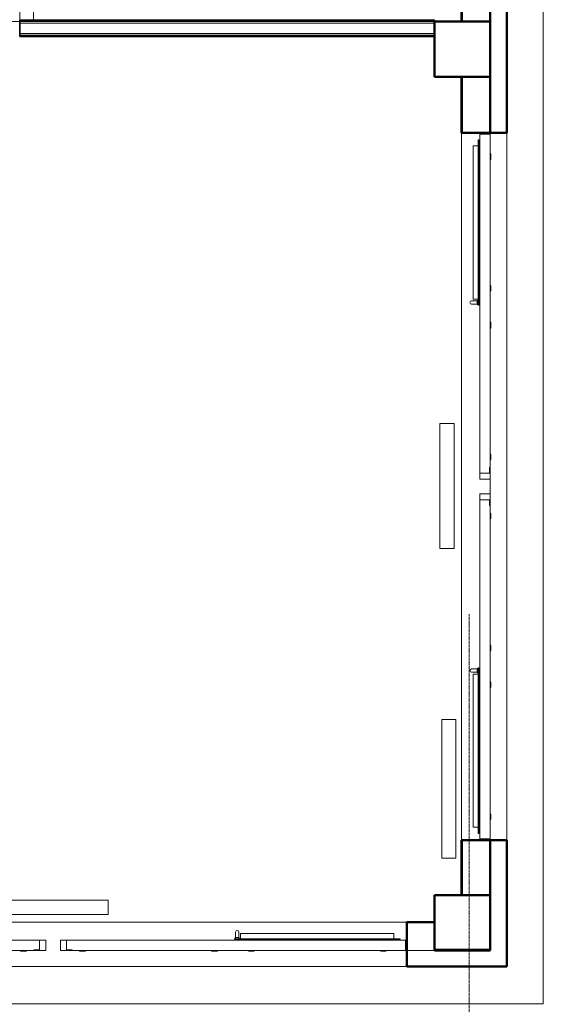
# Model space of a CAD drawing. Header units: millimetres. Extents: x -197461 to 862495, y -970068 to 63888.
# Tile 43 of 205: x -84464 to -80690, y -630454 to -623354. Entities that reach past the tile are written whole.
import ezdxf

# ---------------------------------------------------------------- set-up
doc = ezdxf.new("R2010")
doc.units = ezdxf.units.MM
doc.linetypes.add('Grid Line', pattern=[22.225, 12.7, -3.175, 3.175, -3.175])
doc.layers.get('0').update_dxf_attribs({"linetype": 'CONTINUOUS'})
for name, color, linetype, lineweight in [('A-FLOR', 192, 'CONTINUOUS', 5), ('A-GLAZ', 151, 'CONTINUOUS', 5), ('A-Glaz-Curt', 4, 'CONTINUOUS', 0), ('A-Wall', 252, 'CONTINUOUS', 0), ('G-IMPT', 8, 'CONTINUOUS', 5), ('I-WALL', 2, 'CONTINUOUS', 18), ('M-EQPM', 50, 'CONTINUOUS', 5), ('S-Cols', 52, 'CONTINUOUS', 0), ('S-GRID', 1, 'CONTINUOUS', 9)]:
    doc.layers.add(name, color=color, linetype=linetype, lineweight=lineweight)

# ---------------------------------------------------------------- blocks, each defined once
blk = doc.blocks.new('SchueCal_Schueco_AWS-75-BS-SI__Family-02_Type 2_5080x1480 - Schueco_AWS-75-BS-SI__Family-02__Type 2-V1-Trešā stāva plāns uz atzīmes 6_800')
at = {"layer": 'G-IMPT'}
for p, q in [((-2457.2, 19), (-2457.2, -17.5)), ((-2457.2, 19), (-1352.3, 19)), ((-1352.3, 19), (-1352.3, -17.5)), ((-1339.3, -17.5), (-1339.3, 30.5)), ((-1315.3, 30.5), (-1315.3, -17.5)), ((1315.3, -17.5), (1315.3, 30.5)), ((1339.3, 30.5), (1339.3, -17.5)), ((1352.3, 19), (1352.3, -17.5)), ((1352.3, 19), (2457.2, 19)), ((2457.2, 19), (2457.2, -17.5)), ((-2540, -27.5), (-2540, -102.5)), ((-2540, -27.5), (-97, -27.5)), ((-2540, -102.5), (-2540, -27.5)), ((-2501, -22), (-2501, -17.5)), ((-2501, -17.5), (-2501, -22)), ((-2501, -17.5), (-1308.5, -17.5)), ((-2501, -22), (-1308.5, -22)), ((-2481.1, -27.5), (-2481.1, -22)), ((-2481.1, -22), (-2481.1, -27.5)), ((-1341.8, -17.5), (-1341.8, -8.5)), ((-1341.8, -8.5), (-1341.8, -17.5)), ((-1341.8, -17.5), (-1341.8, -8.5)), ((-1341.8, -8.5), (-1312.8, -8.5)), ((-1340.3, -8.5), (-1341.8, -8.5)), ((-1339.1, -8.5), (-1339.3, -8.5)), ((-1328.4, -22), (-1328.4, -27.5)), ((-1328.4, -22), (-1328.4, -27.5)), ((-1315.3, -8.5), (-1316.2, -8.5)), ((-1312.8, -8.5), (-1312.8, -17.5)), ((-1312.8, -8.5), (-1312.8, -17.5)), ((-1312.8, -8.5), (-1312.8, -17.5)), ((-1308.5, -22), (-1308.5, -17.5)), ((-1308.5, -17.5), (-1308.5, -22)), ((-97, -27.5), (-97, -97.5)), ((-97, -97.5), (-97, -27.5)), ((-97, -27.5), (-53, -27.5)), ((-53, -27.5), (-53, -102.5)), ((53, -102.5), (53, -27.5)), ((53, -27.5), (97, -27.5)), ((97, -27.5), (97, -97.5)), ((97, -27.5), (2540, -27.5)), ((97, -27.5), (97, -97.5)), ((1308.5, -22), (1308.5, -17.5)), ((1308.5, -17.5), (1308.5, -22)), ((1308.5, -17.5), (2501, -17.5)), ((1308.5, -22), (2501, -22)), ((1312.8, -17.5), (1312.8, -8.5)), ((1312.8, -8.5), (1341.8, -8.5)), ((1312.8, -17.5), (1312.8, -8.5)), ((1312.8, -17.5), (1312.8, -8.5)), ((1316.2, -8.5), (1315.3, -8.5)), ((1328.4, -27.5), (1328.4, -22)), ((1328.4, -22), (1328.4, -27.5)), ((1339.3, -8.5), (1338.4, -8.5)), ((1341.8, -8.5), (1340.3, -8.5)), ((1341.8, -8.5), (1341.8, -17.5)), ((1341.8, -8.5), (1341.8, -17.5)), ((1341.8, -17.5), (1341.8, -8.5)), ((2481.1, -22), (2481.1, -27.5)), ((2481.1, -22), (2481.1, -27.5)), ((2501, -22), (2501, -17.5)), ((2501, -17.5), (2501, -22)), ((2540, -102.5), (2540, -27.5)), ((2540, -27.5), (2540, -102.5)), ((-137.5, -102.5), (-2540, -102.5)), ((-2540, -102.5), (-1296.5, -102.5)), ((-2403, -104.5), (-2403, -102.5)), ((-2399, -108.5), (-2403, -104.5)), ((-2403, -104.5), (-2358, -104.5)), ((-2399, -108.5), (-2362, -108.5)), ((-2362, -108.5), (-2358, -104.5)), ((-2358, -102.5), (-2358, -104.5)), ((-1451.5, -104.5), (-1451.5, -102.5)), ((-1447.5, -108.5), (-1451.5, -104.5)), ((-1451.5, -104.5), (-1406.5, -104.5)), ((-1447.5, -108.5), (-1410.5, -108.5)), ((-1410.5, -108.5), (-1406.5, -104.5)), ((-1406.5, -102.5), (-1406.5, -104.5)), ((-1296.5, -102.5), (-63, -102.5)), ((-1186.5, -104.5), (-1186.5, -102.5)), ((-1182.5, -108.5), (-1186.5, -104.5)), ((-1186.5, -104.5), (-1141.5, -104.5)), ((-1182.5, -108.5), (-1145.5, -108.5)), ((-1145.5, -108.5), (-1141.5, -104.5)), ((-1141.5, -102.5), (-1141.5, -104.5)), ((-235, -104.5), (-235, -102.5)), ((-231, -108.5), (-235, -104.5)), ((-235, -104.5), (-190, -104.5)), ((-231, -108.5), (-194, -108.5)), ((-194, -108.5), (-190, -104.5)), ((-190, -102.5), (-190, -104.5)), ((-97, -97.5), (-137.5, -97.5)), ((-137.5, -97.5), (-137.5, -102.5)), ((-137.5, -102.5), (-137.5, -97.5)), ((-137.5, -97.5), (-97, -97.5)), ((-53, -102.5), (-137.5, -102.5)), ((137.5, -102.5), (53, -102.5)), ((63, -102.5), (1296.5, -102.5)), ((97, -97.5), (137.5, -97.5)), ((97, -97.5), (137.5, -97.5)), ((137.5, -97.5), (137.5, -102.5)), ((137.5, -97.5), (137.5, -102.5)), ((137.5, -102.5), (2540, -102.5)), ((190, -104.5), (190, -102.5)), ((194, -108.5), (190, -104.5)), ((190, -104.5), (235, -104.5)), ((194, -108.5), (231, -108.5)), ((231, -108.5), (235, -104.5)), ((235, -102.5), (235, -104.5)), ((1141.5, -104.5), (1141.5, -102.5)), ((1145.5, -108.5), (1141.5, -104.5)), ((1141.5, -104.5), (1186.5, -104.5)), ((1145.5, -108.5), (1182.5, -108.5)), ((1182.5, -108.5), (1186.5, -104.5)), ((1186.5, -102.5), (1186.5, -104.5)), ((1296.5, -102.5), (2540, -102.5)), ((1406.5, -104.5), (1406.5, -102.5)), ((1410.5, -108.5), (1406.5, -104.5)), ((1406.5, -104.5), (1451.5, -104.5)), ((1410.5, -108.5), (1447.5, -108.5)), ((1447.5, -108.5), (1451.5, -104.5)), ((1451.5, -102.5), (1451.5, -104.5)), ((2358, -104.5), (2358, -102.5)), ((2362, -108.5), (2358, -104.5)), ((2358, -104.5), (2403, -104.5)), ((2362, -108.5), (2399, -108.5)), ((2399, -108.5), (2403, -104.5)), ((2403, -102.5), (2403, -104.5))]:
    blk.add_line(p, q, dxfattribs=at)
at = {"layer": 'G-IMPT', "flags": 128}
for points in [[(-1339.3, 30.5), (-1335.8, 39), (-1327.3, 42.5)], [(-1327.3, 42.5), (-1335.8, 39), (-1339.3, 30.5)], [(-1315.3, 30.5), (-1318.8, 39), (-1327.3, 42.5)], [(-1327.3, 42.5), (-1318.8, 39), (-1315.3, 30.5)], [(1315.3, 30.5), (1318.8, 39), (1327.3, 42.5)], [(1327.3, 42.5), (1318.8, 39), (1315.3, 30.5)], [(1339.3, 30.5), (1335.8, 39), (1327.3, 42.5)], [(1327.3, 42.5), (1335.8, 39), (1339.3, 30.5)], [(-2397.8, -106.5), (-2397.8, -106.5), (-2397.8, -106.6), (-2397.8, -106.6), (-2397.8, -106.7), (-2397.8, -106.7), (-2397.8, -106.7), (-2397.8, -106.8), (-2397.8, -106.8), (-2397.8, -106.9), (-2397.8, -106.9), (-2397.8, -106.9), (-2397.9, -107), (-2397.9, -107), (-2397.9, -107), (-2397.9, -107.1), (-2397.9, -107.1), (-2398, -107.1), (-2398, -107.2), (-2398, -107.2), (-2398.1, -107.2), (-2398.1, -107.2), (-2398.1, -107.3), (-2398.1, -107.3), (-2398.2, -107.3), (-2398.2, -107.3), (-2398.2, -107.4), (-2398.3, -107.4), (-2398.3, -107.4), (-2398.4, -107.4), (-2398.4, -107.4), (-2398.4, -107.4), (-2398.5, -107.5), (-2398.5, -107.5), (-2398.5, -107.5), (-2398.6, -107.5), (-2398.6, -107.5)], [(-2362.4, -107.5), (-2362.4, -107.5), (-2362.5, -107.5), (-2362.5, -107.5), (-2362.6, -107.5), (-2362.6, -107.4), (-2362.6, -107.4), (-2362.7, -107.4), (-2362.7, -107.4), (-2362.7, -107.4), (-2362.8, -107.4), (-2362.8, -107.3), (-2362.8, -107.3), (-2362.9, -107.3), (-2362.9, -107.3), (-2362.9, -107.2), (-2363, -107.2), (-2363, -107.2), (-2363, -107.1), (-2363, -107.1), (-2363.1, -107.1), (-2363.1, -107), (-2363.1, -107), (-2363.1, -107), (-2363.1, -106.9), (-2363.2, -106.9), (-2363.2, -106.9), (-2363.2, -106.8), (-2363.2, -106.8), (-2363.2, -106.8), (-2363.2, -106.7), (-2363.2, -106.7), (-2363.2, -106.6), (-2363.2, -106.6), (-2363.2, -106.6), (-2363.3, -106.5), (-2363.3, -106.5)], [(-1446.3, -106.5), (-1446.3, -106.5), (-1446.3, -106.6), (-1446.3, -106.6), (-1446.3, -106.7), (-1446.3, -106.7), (-1446.3, -106.7), (-1446.3, -106.8), (-1446.3, -106.8), (-1446.3, -106.9), (-1446.3, -106.9), (-1446.3, -106.9), (-1446.4, -107), (-1446.4, -107), (-1446.4, -107), (-1446.4, -107.1), (-1446.4, -107.1), (-1446.5, -107.1), (-1446.5, -107.2), (-1446.5, -107.2), (-1446.6, -107.2), (-1446.6, -107.2), (-1446.6, -107.3), (-1446.6, -107.3), (-1446.7, -107.3), (-1446.7, -107.3), (-1446.7, -107.4), (-1446.8, -107.4), (-1446.8, -107.4), (-1446.9, -107.4), (-1446.9, -107.4), (-1446.9, -107.4), (-1447, -107.5), (-1447, -107.5), (-1447, -107.5), (-1447.1, -107.5), (-1447.1, -107.5)], [(-1410.9, -107.5), (-1410.9, -107.5), (-1411, -107.5), (-1411, -107.5), (-1411.1, -107.5), (-1411.1, -107.4), (-1411.1, -107.4), (-1411.2, -107.4), (-1411.2, -107.4), (-1411.2, -107.4), (-1411.3, -107.4), (-1411.3, -107.3), (-1411.3, -107.3), (-1411.4, -107.3), (-1411.4, -107.3), (-1411.4, -107.2), (-1411.5, -107.2), (-1411.5, -107.2), (-1411.5, -107.1), (-1411.5, -107.1), (-1411.6, -107.1), (-1411.6, -107), (-1411.6, -107), (-1411.6, -107), (-1411.6, -106.9), (-1411.7, -106.9), (-1411.7, -106.9), (-1411.7, -106.8), (-1411.7, -106.8), (-1411.7, -106.8), (-1411.7, -106.7), (-1411.7, -106.7), (-1411.7, -106.6), (-1411.7, -106.6), (-1411.7, -106.6), (-1411.8, -106.5), (-1411.8, -106.5)], [(-1181.3, -106.5), (-1181.3, -106.5), (-1181.3, -106.6), (-1181.3, -106.6), (-1181.3, -106.7), (-1181.3, -106.7), (-1181.3, -106.7), (-1181.3, -106.8), (-1181.3, -106.8), (-1181.3, -106.9), (-1181.3, -106.9), (-1181.3, -106.9), (-1181.4, -107), (-1181.4, -107), (-1181.4, -107), (-1181.4, -107.1), (-1181.4, -107.1), (-1181.5, -107.1), (-1181.5, -107.2), (-1181.5, -107.2), (-1181.6, -107.2), (-1181.6, -107.2), (-1181.6, -107.3), (-1181.6, -107.3), (-1181.7, -107.3), (-1181.7, -107.3), (-1181.7, -107.4), (-1181.8, -107.4), (-1181.8, -107.4), (-1181.9, -107.4), (-1181.9, -107.4), (-1181.9, -107.4), (-1182, -107.5), (-1182, -107.5), (-1182, -107.5), (-1182.1, -107.5), (-1182.1, -107.5)], [(-1145.9, -107.5), (-1145.9, -107.5), (-1146, -107.5), (-1146, -107.5), (-1146.1, -107.5), (-1146.1, -107.4), (-1146.1, -107.4), (-1146.2, -107.4), (-1146.2, -107.4), (-1146.2, -107.4), (-1146.3, -107.4), (-1146.3, -107.3), (-1146.3, -107.3), (-1146.4, -107.3), (-1146.4, -107.3), (-1146.4, -107.2), (-1146.5, -107.2), (-1146.5, -107.2), (-1146.5, -107.1), (-1146.5, -107.1), (-1146.6, -107.1), (-1146.6, -107), (-1146.6, -107), (-1146.6, -107), (-1146.6, -106.9), (-1146.7, -106.9), (-1146.7, -106.9), (-1146.7, -106.8), (-1146.7, -106.8), (-1146.7, -106.8), (-1146.7, -106.7), (-1146.7, -106.7), (-1146.7, -106.6), (-1146.7, -106.6), (-1146.7, -106.6), (-1146.8, -106.5), (-1146.8, -106.5)], [(-229.8, -106.5), (-229.8, -106.5), (-229.8, -106.6), (-229.8, -106.6), (-229.8, -106.7), (-229.8, -106.7), (-229.8, -106.7), (-229.8, -106.8), (-229.8, -106.8), (-229.8, -106.9), (-229.8, -106.9), (-229.8, -106.9), (-229.9, -107), (-229.9, -107), (-229.9, -107), (-229.9, -107.1), (-229.9, -107.1), (-230, -107.1), (-230, -107.2), (-230, -107.2), (-230.1, -107.2), (-230.1, -107.2), (-230.1, -107.3), (-230.1, -107.3), (-230.2, -107.3), (-230.2, -107.3), (-230.2, -107.4), (-230.3, -107.4), (-230.3, -107.4), (-230.4, -107.4), (-230.4, -107.4), (-230.4, -107.4), (-230.5, -107.5), (-230.5, -107.5), (-230.5, -107.5), (-230.6, -107.5), (-230.6, -107.5)], [(-194.4, -107.5), (-194.4, -107.5), (-194.5, -107.5), (-194.5, -107.5), (-194.6, -107.5), (-194.6, -107.4), (-194.6, -107.4), (-194.7, -107.4), (-194.7, -107.4), (-194.7, -107.4), (-194.8, -107.4), (-194.8, -107.3), (-194.8, -107.3), (-194.9, -107.3), (-194.9, -107.3), (-194.9, -107.2), (-195, -107.2), (-195, -107.2), (-195, -107.1), (-195, -107.1), (-195.1, -107.1), (-195.1, -107), (-195.1, -107), (-195.1, -107), (-195.1, -106.9), (-195.2, -106.9), (-195.2, -106.9), (-195.2, -106.8), (-195.2, -106.8), (-195.2, -106.8), (-195.2, -106.7), (-195.2, -106.7), (-195.2, -106.6), (-195.2, -106.6), (-195.2, -106.6), (-195.3, -106.5), (-195.3, -106.5)], [(195.2, -106.5), (195.2, -106.5), (195.2, -106.6), (195.2, -106.6), (195.2, -106.7), (195.2, -106.7), (195.2, -106.7), (195.2, -106.8), (195.2, -106.8), (195.2, -106.9), (195.2, -106.9), (195.2, -106.9), (195.1, -107), (195.1, -107), (195.1, -107), (195.1, -107.1), (195.1, -107.1), (195, -107.1), (195, -107.2), (195, -107.2), (194.9, -107.2), (194.9, -107.2), (194.9, -107.3), (194.9, -107.3), (194.8, -107.3), (194.8, -107.3), (194.8, -107.4), (194.7, -107.4), (194.7, -107.4), (194.6, -107.4), (194.6, -107.4), (194.6, -107.4), (194.5, -107.5), (194.5, -107.5), (194.5, -107.5), (194.4, -107.5), (194.4, -107.5)], [(230.6, -107.5), (230.6, -107.5), (230.5, -107.5), (230.5, -107.5), (230.4, -107.5), (230.4, -107.4), (230.4, -107.4), (230.3, -107.4), (230.3, -107.4), (230.3, -107.4), (230.2, -107.4), (230.2, -107.3), (230.2, -107.3), (230.1, -107.3), (230.1, -107.3), (230.1, -107.2), (230, -107.2), (230, -107.2), (230, -107.1), (230, -107.1), (229.9, -107.1), (229.9, -107), (229.9, -107), (229.9, -107), (229.9, -106.9), (229.8, -106.9), (229.8, -106.9), (229.8, -106.8), (229.8, -106.8), (229.8, -106.8), (229.8, -106.7), (229.8, -106.7), (229.8, -106.6), (229.8, -106.6), (229.8, -106.6), (229.7, -106.5), (229.7, -106.5)], [(1146.7, -106.5), (1146.7, -106.5), (1146.7, -106.6), (1146.7, -106.6), (1146.7, -106.7), (1146.7, -106.7), (1146.7, -106.7), (1146.7, -106.8), (1146.7, -106.8), (1146.7, -106.9), (1146.7, -106.9), (1146.7, -106.9), (1146.6, -107), (1146.6, -107), (1146.6, -107), (1146.6, -107.1), (1146.6, -107.1), (1146.5, -107.1), (1146.5, -107.2), (1146.5, -107.2), (1146.4, -107.2), (1146.4, -107.2), (1146.4, -107.3), (1146.4, -107.3), (1146.3, -107.3), (1146.3, -107.3), (1146.3, -107.4), (1146.2, -107.4), (1146.2, -107.4), (1146.1, -107.4), (1146.1, -107.4), (1146.1, -107.4), (1146, -107.5), (1146, -107.5), (1146, -107.5), (1145.9, -107.5), (1145.9, -107.5)], [(1182.1, -107.5), (1182.1, -107.5), (1182, -107.5), (1182, -107.5), (1181.9, -107.5), (1181.9, -107.4), (1181.9, -107.4), (1181.8, -107.4), (1181.8, -107.4), (1181.8, -107.4), (1181.7, -107.4), (1181.7, -107.3), (1181.7, -107.3), (1181.6, -107.3), (1181.6, -107.3), (1181.6, -107.2), (1181.5, -107.2), (1181.5, -107.2), (1181.5, -107.1), (1181.5, -107.1), (1181.4, -107.1), (1181.4, -107), (1181.4, -107), (1181.4, -107), (1181.4, -106.9), (1181.3, -106.9), (1181.3, -106.9), (1181.3, -106.8), (1181.3, -106.8), (1181.3, -106.8), (1181.3, -106.7), (1181.3, -106.7), (1181.3, -106.6), (1181.3, -106.6), (1181.3, -106.6), (1181.2, -106.5), (1181.2, -106.5)], [(1411.7, -106.5), (1411.7, -106.5), (1411.7, -106.6), (1411.7, -106.6), (1411.7, -106.7), (1411.7, -106.7), (1411.7, -106.7), (1411.7, -106.8), (1411.7, -106.8), (1411.7, -106.9), (1411.7, -106.9), (1411.7, -106.9), (1411.6, -107), (1411.6, -107), (1411.6, -107), (1411.6, -107.1), (1411.6, -107.1), (1411.5, -107.1), (1411.5, -107.2), (1411.5, -107.2), (1411.4, -107.2), (1411.4, -107.2), (1411.4, -107.3), (1411.4, -107.3), (1411.3, -107.3), (1411.3, -107.3), (1411.3, -107.4), (1411.2, -107.4), (1411.2, -107.4), (1411.1, -107.4), (1411.1, -107.4), (1411.1, -107.4), (1411, -107.5), (1411, -107.5), (1411, -107.5), (1410.9, -107.5), (1410.9, -107.5)], [(1447.1, -107.5), (1447.1, -107.5), (1447, -107.5), (1447, -107.5), (1446.9, -107.5), (1446.9, -107.4), (1446.9, -107.4), (1446.8, -107.4), (1446.8, -107.4), (1446.8, -107.4), (1446.7, -107.4), (1446.7, -107.3), (1446.7, -107.3), (1446.6, -107.3), (1446.6, -107.3), (1446.6, -107.2), (1446.5, -107.2), (1446.5, -107.2), (1446.5, -107.1), (1446.5, -107.1), (1446.4, -107.1), (1446.4, -107), (1446.4, -107), (1446.4, -107), (1446.4, -106.9), (1446.3, -106.9), (1446.3, -106.9), (1446.3, -106.8), (1446.3, -106.8), (1446.3, -106.8), (1446.3, -106.7), (1446.3, -106.7), (1446.3, -106.6), (1446.3, -106.6), (1446.3, -106.6), (1446.2, -106.5), (1446.2, -106.5)], [(2363.2, -106.5), (2363.2, -106.5), (2363.2, -106.6), (2363.2, -106.6), (2363.2, -106.7), (2363.2, -106.7), (2363.2, -106.7), (2363.2, -106.8), (2363.2, -106.8), (2363.2, -106.9), (2363.2, -106.9), (2363.2, -106.9), (2363.1, -107), (2363.1, -107), (2363.1, -107), (2363.1, -107.1), (2363.1, -107.1), (2363, -107.1), (2363, -107.2), (2363, -107.2), (2362.9, -107.2), (2362.9, -107.2), (2362.9, -107.3), (2362.9, -107.3), (2362.8, -107.3), (2362.8, -107.3), (2362.8, -107.4), (2362.7, -107.4), (2362.7, -107.4), (2362.6, -107.4), (2362.6, -107.4), (2362.6, -107.4), (2362.5, -107.5), (2362.5, -107.5), (2362.5, -107.5), (2362.4, -107.5), (2362.4, -107.5)], [(2398.6, -107.5), (2398.6, -107.5), (2398.5, -107.5), (2398.5, -107.5), (2398.4, -107.5), (2398.4, -107.4), (2398.4, -107.4), (2398.3, -107.4), (2398.3, -107.4), (2398.3, -107.4), (2398.2, -107.4), (2398.2, -107.3), (2398.2, -107.3), (2398.1, -107.3), (2398.1, -107.3), (2398.1, -107.2), (2398, -107.2), (2398, -107.2), (2398, -107.1), (2398, -107.1), (2397.9, -107.1), (2397.9, -107), (2397.9, -107), (2397.9, -107), (2397.9, -106.9), (2397.8, -106.9), (2397.8, -106.9), (2397.8, -106.8), (2397.8, -106.8), (2397.8, -106.8), (2397.8, -106.7), (2397.8, -106.7), (2397.8, -106.6), (2397.8, -106.6), (2397.8, -106.6), (2397.7, -106.5), (2397.7, -106.5)]]:
    blk.add_lwpolyline(points, dxfattribs=at)
blk = doc.blocks.new('SchueCal_Schueco_AWS-75-BS-SI__Family-02_Type 2_5080x1480 - Type 2-V2-Trešā stāva plāns uz atzīmes 6_800')
blk.add_blockref('SchueCal_Schueco_AWS-75-BS-SI__Family-02_Type 2_5080x1480 - Schueco_AWS-75-BS-SI__Family-02__Type 2-V1-Trešā stāva plāns uz atzīmes 6_800', (0, 0))
blk = doc.blocks.new('SchueCal_Schueco_AWS-75-BS-SI__Family-02_Type 2_5080x1480 - Schueco_AWS-75-BS-SI__Family-02__Type 2-V3-Trešā stāva plāns uz atzīmes 6_800')
at = {"layer": 'G-IMPT'}
for p, q in [((-2457.2, 19), (-2457.2, -17.5)), ((-2457.2, 19), (-1352.3, 19)), ((-1352.3, 19), (-1352.3, -17.5)), ((-1339.3, -17.5), (-1339.3, 30.5)), ((-1315.3, 30.5), (-1315.3, -17.5)), ((1315.3, -17.5), (1315.3, 30.5)), ((1339.3, 30.5), (1339.3, -17.5)), ((1352.3, 19), (1352.3, -17.5)), ((1352.3, 19), (2457.2, 19)), ((2457.2, 19), (2457.2, -17.5)), ((-2540, -27.5), (-2540, -102.5)), ((-2540, -27.5), (-97, -27.5)), ((-2540, -102.5), (-2540, -27.5)), ((-2501, -22), (-2501, -17.5)), ((-2501, -17.5), (-2501, -22)), ((-2501, -17.5), (-1308.5, -17.5)), ((-2501, -22), (-1308.5, -22)), ((-2481.1, -27.5), (-2481.1, -22)), ((-2481.1, -22), (-2481.1, -27.5)), ((-1341.8, -17.5), (-1341.8, -8.5)), ((-1341.8, -8.5), (-1341.8, -17.5)), ((-1341.8, -17.5), (-1341.8, -8.5)), ((-1341.8, -8.5), (-1312.8, -8.5)), ((-1340.3, -8.5), (-1341.8, -8.5)), ((-1338.4, -8.5), (-1339.3, -8.5)), ((-1328.4, -22), (-1328.4, -27.5)), ((-1328.4, -22), (-1328.4, -27.5)), ((-1315.3, -8.5), (-1316.2, -8.5)), ((-1312.8, -8.5), (-1312.8, -17.5)), ((-1312.8, -8.5), (-1312.8, -17.5)), ((-1312.8, -8.5), (-1312.8, -17.5)), ((-1308.5, -22), (-1308.5, -17.5)), ((-1308.5, -17.5), (-1308.5, -22)), ((-97, -27.5), (-97, -97.5)), ((-97, -97.5), (-97, -27.5)), ((-97, -27.5), (-53, -27.5)), ((-53, -27.5), (-53, -102.5)), ((53, -102.5), (53, -27.5)), ((53, -27.5), (97, -27.5)), ((97, -27.5), (97, -97.5)), ((97, -27.5), (2540, -27.5)), ((97, -27.5), (97, -97.5)), ((1308.5, -22), (1308.5, -17.5)), ((1308.5, -17.5), (1308.5, -22)), ((1308.5, -17.5), (2501, -17.5)), ((1308.5, -22), (2501, -22)), ((1312.8, -17.5), (1312.8, -8.5)), ((1312.8, -8.5), (1341.8, -8.5)), ((1312.8, -17.5), (1312.8, -8.5)), ((1312.8, -17.5), (1312.8, -8.5)), ((1316.2, -8.5), (1315.3, -8.5)), ((1328.4, -27.5), (1328.4, -22)), ((1328.4, -22), (1328.4, -27.5)), ((1339.3, -8.5), (1338.4, -8.5)), ((1341.8, -8.5), (1340.3, -8.5)), ((1341.8, -8.5), (1341.8, -17.5)), ((1341.8, -8.5), (1341.8, -17.5)), ((1341.8, -17.5), (1341.8, -8.5)), ((2481.1, -22), (2481.1, -27.5)), ((2481.1, -22), (2481.1, -27.5)), ((2501, -22), (2501, -17.5)), ((2501, -17.5), (2501, -22)), ((2540, -102.5), (2540, -27.5)), ((2540, -27.5), (2540, -102.5)), ((-137.5, -102.5), (-2540, -102.5)), ((-2540, -102.5), (-1296.5, -102.5)), ((-2403, -104.5), (-2403, -102.5)), ((-2399, -108.5), (-2403, -104.5)), ((-2403, -104.5), (-2358, -104.5)), ((-2399, -108.5), (-2362, -108.5)), ((-2362, -108.5), (-2358, -104.5)), ((-2358, -102.5), (-2358, -104.5)), ((-1451.5, -104.5), (-1451.5, -102.5)), ((-1447.5, -108.5), (-1451.5, -104.5)), ((-1451.5, -104.5), (-1406.5, -104.5)), ((-1447.5, -108.5), (-1410.5, -108.5)), ((-1410.5, -108.5), (-1406.5, -104.5)), ((-1406.5, -102.5), (-1406.5, -104.5)), ((-1296.5, -102.5), (-63, -102.5)), ((-1186.5, -104.5), (-1186.5, -102.5)), ((-1182.5, -108.5), (-1186.5, -104.5)), ((-1186.5, -104.5), (-1141.5, -104.5)), ((-1182.5, -108.5), (-1145.5, -108.5)), ((-1145.5, -108.5), (-1141.5, -104.5)), ((-1141.5, -102.5), (-1141.5, -104.5)), ((-235, -104.5), (-235, -102.5)), ((-231, -108.5), (-235, -104.5)), ((-235, -104.5), (-190, -104.5)), ((-231, -108.5), (-194, -108.5)), ((-194, -108.5), (-190, -104.5)), ((-190, -102.5), (-190, -104.5)), ((-97, -97.5), (-137.5, -97.5)), ((-137.5, -97.5), (-137.5, -102.5)), ((-137.5, -102.5), (-137.5, -97.5)), ((-137.5, -97.5), (-97, -97.5)), ((-53, -102.5), (-137.5, -102.5)), ((137.5, -102.5), (53, -102.5)), ((63, -102.5), (1296.5, -102.5)), ((97, -97.5), (137.5, -97.5)), ((97, -97.5), (137.5, -97.5)), ((137.5, -97.5), (137.5, -102.5)), ((137.5, -97.5), (137.5, -102.5)), ((137.5, -102.5), (2540, -102.5)), ((190, -104.5), (190, -102.5)), ((194, -108.5), (190, -104.5)), ((190, -104.5), (235, -104.5)), ((194, -108.5), (231, -108.5)), ((231, -108.5), (235, -104.5)), ((235, -102.5), (235, -104.5)), ((1141.5, -104.5), (1141.5, -102.5)), ((1145.5, -108.5), (1141.5, -104.5)), ((1141.5, -104.5), (1186.5, -104.5)), ((1145.5, -108.5), (1182.5, -108.5)), ((1182.5, -108.5), (1186.5, -104.5)), ((1186.5, -102.5), (1186.5, -104.5)), ((1296.5, -102.5), (2540, -102.5)), ((1406.5, -104.5), (1406.5, -102.5)), ((1410.5, -108.5), (1406.5, -104.5)), ((1406.5, -104.5), (1451.5, -104.5)), ((1410.5, -108.5), (1447.5, -108.5)), ((1447.5, -108.5), (1451.5, -104.5)), ((1451.5, -102.5), (1451.5, -104.5)), ((2358, -104.5), (2358, -102.5)), ((2362, -108.5), (2358, -104.5)), ((2358, -104.5), (2403, -104.5)), ((2362, -108.5), (2399, -108.5)), ((2399, -108.5), (2403, -104.5)), ((2403, -102.5), (2403, -104.5))]:
    blk.add_line(p, q, dxfattribs=at)
at = {"layer": 'G-IMPT', "flags": 128}
for points in [[(-1339.3, 30.5), (-1335.8, 39), (-1327.3, 42.5)], [(-1327.3, 42.5), (-1335.8, 39), (-1339.3, 30.5)], [(-1315.3, 30.5), (-1318.8, 39), (-1327.3, 42.5)], [(-1327.3, 42.5), (-1318.8, 39), (-1315.3, 30.5)], [(1315.3, 30.5), (1318.8, 39), (1327.3, 42.5)], [(1327.3, 42.5), (1318.8, 39), (1315.3, 30.5)], [(1339.3, 30.5), (1335.8, 39), (1327.3, 42.5)], [(1327.3, 42.5), (1335.8, 39), (1339.3, 30.5)], [(-2397.8, -106.5), (-2397.8, -106.5), (-2397.8, -106.6), (-2397.8, -106.6), (-2397.8, -106.7), (-2397.8, -106.7), (-2397.8, -106.7), (-2397.8, -106.8), (-2397.8, -106.8), (-2397.8, -106.9), (-2397.8, -106.9), (-2397.8, -106.9), (-2397.9, -107), (-2397.9, -107), (-2397.9, -107), (-2397.9, -107.1), (-2397.9, -107.1), (-2398, -107.1), (-2398, -107.2), (-2398, -107.2), (-2398.1, -107.2), (-2398.1, -107.2), (-2398.1, -107.3), (-2398.1, -107.3), (-2398.2, -107.3), (-2398.2, -107.3), (-2398.2, -107.4), (-2398.3, -107.4), (-2398.3, -107.4), (-2398.4, -107.4), (-2398.4, -107.4), (-2398.4, -107.4), (-2398.5, -107.5), (-2398.5, -107.5), (-2398.5, -107.5), (-2398.6, -107.5), (-2398.6, -107.5)], [(-2362.4, -107.5), (-2362.4, -107.5), (-2362.5, -107.5), (-2362.5, -107.5), (-2362.6, -107.5), (-2362.6, -107.4), (-2362.6, -107.4), (-2362.7, -107.4), (-2362.7, -107.4), (-2362.7, -107.4), (-2362.8, -107.4), (-2362.8, -107.3), (-2362.8, -107.3), (-2362.9, -107.3), (-2362.9, -107.3), (-2362.9, -107.2), (-2363, -107.2), (-2363, -107.2), (-2363, -107.1), (-2363, -107.1), (-2363.1, -107.1), (-2363.1, -107), (-2363.1, -107), (-2363.1, -107), (-2363.1, -106.9), (-2363.2, -106.9), (-2363.2, -106.9), (-2363.2, -106.8), (-2363.2, -106.8), (-2363.2, -106.8), (-2363.2, -106.7), (-2363.2, -106.7), (-2363.2, -106.6), (-2363.2, -106.6), (-2363.2, -106.6), (-2363.2, -106.5), (-2363.2, -106.5)], [(-1446.3, -106.5), (-1446.3, -106.5), (-1446.3, -106.6), (-1446.3, -106.6), (-1446.3, -106.7), (-1446.3, -106.7), (-1446.3, -106.7), (-1446.3, -106.8), (-1446.3, -106.8), (-1446.3, -106.9), (-1446.3, -106.9), (-1446.3, -106.9), (-1446.4, -107), (-1446.4, -107), (-1446.4, -107), (-1446.4, -107.1), (-1446.4, -107.1), (-1446.5, -107.1), (-1446.5, -107.2), (-1446.5, -107.2), (-1446.6, -107.2), (-1446.6, -107.2), (-1446.6, -107.3), (-1446.6, -107.3), (-1446.7, -107.3), (-1446.7, -107.3), (-1446.7, -107.4), (-1446.8, -107.4), (-1446.8, -107.4), (-1446.9, -107.4), (-1446.9, -107.4), (-1446.9, -107.4), (-1447, -107.5), (-1447, -107.5), (-1447, -107.5), (-1447.1, -107.5), (-1447.1, -107.5)], [(-1410.9, -107.5), (-1410.9, -107.5), (-1411, -107.5), (-1411, -107.5), (-1411.1, -107.5), (-1411.1, -107.4), (-1411.1, -107.4), (-1411.2, -107.4), (-1411.2, -107.4), (-1411.2, -107.4), (-1411.3, -107.4), (-1411.3, -107.3), (-1411.3, -107.3), (-1411.4, -107.3), (-1411.4, -107.3), (-1411.4, -107.2), (-1411.5, -107.2), (-1411.5, -107.2), (-1411.5, -107.1), (-1411.5, -107.1), (-1411.6, -107.1), (-1411.6, -107), (-1411.6, -107), (-1411.6, -107), (-1411.6, -106.9), (-1411.7, -106.9), (-1411.7, -106.9), (-1411.7, -106.8), (-1411.7, -106.8), (-1411.7, -106.8), (-1411.7, -106.7), (-1411.7, -106.7), (-1411.7, -106.6), (-1411.7, -106.6), (-1411.7, -106.6), (-1411.7, -106.5), (-1411.7, -106.5)], [(-1181.3, -106.5), (-1181.3, -106.5), (-1181.3, -106.6), (-1181.3, -106.6), (-1181.3, -106.7), (-1181.3, -106.7), (-1181.3, -106.7), (-1181.3, -106.8), (-1181.3, -106.8), (-1181.3, -106.9), (-1181.3, -106.9), (-1181.3, -106.9), (-1181.4, -107), (-1181.4, -107), (-1181.4, -107), (-1181.4, -107.1), (-1181.4, -107.1), (-1181.5, -107.1), (-1181.5, -107.2), (-1181.5, -107.2), (-1181.6, -107.2), (-1181.6, -107.2), (-1181.6, -107.3), (-1181.6, -107.3), (-1181.7, -107.3), (-1181.7, -107.3), (-1181.7, -107.4), (-1181.8, -107.4), (-1181.8, -107.4), (-1181.9, -107.4), (-1181.9, -107.4), (-1181.9, -107.4), (-1182, -107.5), (-1182, -107.5), (-1182, -107.5), (-1182.1, -107.5), (-1182.1, -107.5)], [(-1145.9, -107.5), (-1145.9, -107.5), (-1146, -107.5), (-1146, -107.5), (-1146.1, -107.5), (-1146.1, -107.4), (-1146.1, -107.4), (-1146.2, -107.4), (-1146.2, -107.4), (-1146.2, -107.4), (-1146.3, -107.4), (-1146.3, -107.3), (-1146.3, -107.3), (-1146.4, -107.3), (-1146.4, -107.3), (-1146.4, -107.2), (-1146.5, -107.2), (-1146.5, -107.2), (-1146.5, -107.1), (-1146.5, -107.1), (-1146.6, -107.1), (-1146.6, -107), (-1146.6, -107), (-1146.6, -107), (-1146.6, -106.9), (-1146.7, -106.9), (-1146.7, -106.9), (-1146.7, -106.8), (-1146.7, -106.8), (-1146.7, -106.8), (-1146.7, -106.7), (-1146.7, -106.7), (-1146.7, -106.6), (-1146.7, -106.6), (-1146.7, -106.6), (-1146.7, -106.5), (-1146.7, -106.5)], [(-229.8, -106.5), (-229.8, -106.5), (-229.8, -106.6), (-229.8, -106.6), (-229.8, -106.7), (-229.8, -106.7), (-229.8, -106.7), (-229.8, -106.8), (-229.8, -106.8), (-229.8, -106.9), (-229.8, -106.9), (-229.8, -106.9), (-229.9, -107), (-229.9, -107), (-229.9, -107), (-229.9, -107.1), (-229.9, -107.1), (-230, -107.1), (-230, -107.2), (-230, -107.2), (-230.1, -107.2), (-230.1, -107.2), (-230.1, -107.3), (-230.1, -107.3), (-230.2, -107.3), (-230.2, -107.3), (-230.2, -107.4), (-230.3, -107.4), (-230.3, -107.4), (-230.4, -107.4), (-230.4, -107.4), (-230.4, -107.4), (-230.5, -107.5), (-230.5, -107.5), (-230.5, -107.5), (-230.6, -107.5), (-230.6, -107.5)], [(-194.4, -107.5), (-194.4, -107.5), (-194.5, -107.5), (-194.5, -107.5), (-194.6, -107.5), (-194.6, -107.4), (-194.6, -107.4), (-194.7, -107.4), (-194.7, -107.4), (-194.7, -107.4), (-194.8, -107.4), (-194.8, -107.3), (-194.8, -107.3), (-194.9, -107.3), (-194.9, -107.3), (-194.9, -107.2), (-195, -107.2), (-195, -107.2), (-195, -107.1), (-195, -107.1), (-195.1, -107.1), (-195.1, -107), (-195.1, -107), (-195.1, -107), (-195.1, -106.9), (-195.2, -106.9), (-195.2, -106.9), (-195.2, -106.8), (-195.2, -106.8), (-195.2, -106.8), (-195.2, -106.7), (-195.2, -106.7), (-195.2, -106.6), (-195.2, -106.6), (-195.2, -106.6), (-195.2, -106.5), (-195.2, -106.5)], [(195.2, -106.5), (195.2, -106.5), (195.2, -106.6), (195.2, -106.6), (195.2, -106.7), (195.2, -106.7), (195.2, -106.7), (195.2, -106.8), (195.2, -106.8), (195.2, -106.9), (195.2, -106.9), (195.2, -106.9), (195.1, -107), (195.1, -107), (195.1, -107), (195.1, -107.1), (195.1, -107.1), (195, -107.1), (195, -107.2), (195, -107.2), (194.9, -107.2), (194.9, -107.2), (194.9, -107.3), (194.9, -107.3), (194.8, -107.3), (194.8, -107.3), (194.8, -107.4), (194.7, -107.4), (194.7, -107.4), (194.6, -107.4), (194.6, -107.4), (194.6, -107.4), (194.5, -107.5), (194.5, -107.5), (194.5, -107.5), (194.4, -107.5), (194.4, -107.5)], [(230.6, -107.5), (230.6, -107.5), (230.5, -107.5), (230.5, -107.5), (230.4, -107.5), (230.4, -107.4), (230.4, -107.4), (230.3, -107.4), (230.3, -107.4), (230.3, -107.4), (230.2, -107.4), (230.2, -107.3), (230.2, -107.3), (230.1, -107.3), (230.1, -107.3), (230.1, -107.2), (230, -107.2), (230, -107.2), (230, -107.1), (230, -107.1), (229.9, -107.1), (229.9, -107), (229.9, -107), (229.9, -107), (229.9, -106.9), (229.8, -106.9), (229.8, -106.9), (229.8, -106.8), (229.8, -106.8), (229.8, -106.8), (229.8, -106.7), (229.8, -106.7), (229.8, -106.6), (229.8, -106.6), (229.8, -106.6), (229.8, -106.5), (229.8, -106.5)], [(1146.7, -106.5), (1146.7, -106.5), (1146.7, -106.6), (1146.7, -106.6), (1146.7, -106.7), (1146.7, -106.7), (1146.7, -106.7), (1146.7, -106.8), (1146.7, -106.8), (1146.7, -106.9), (1146.7, -106.9), (1146.7, -106.9), (1146.6, -107), (1146.6, -107), (1146.6, -107), (1146.6, -107.1), (1146.6, -107.1), (1146.5, -107.1), (1146.5, -107.2), (1146.5, -107.2), (1146.4, -107.2), (1146.4, -107.2), (1146.4, -107.3), (1146.4, -107.3), (1146.3, -107.3), (1146.3, -107.3), (1146.3, -107.4), (1146.2, -107.4), (1146.2, -107.4), (1146.1, -107.4), (1146.1, -107.4), (1146.1, -107.4), (1146, -107.5), (1146, -107.5), (1146, -107.5), (1145.9, -107.5), (1145.9, -107.5)], [(1182.1, -107.5), (1182.1, -107.5), (1182, -107.5), (1182, -107.5), (1181.9, -107.5), (1181.9, -107.4), (1181.9, -107.4), (1181.8, -107.4), (1181.8, -107.4), (1181.8, -107.4), (1181.7, -107.4), (1181.7, -107.3), (1181.7, -107.3), (1181.6, -107.3), (1181.6, -107.3), (1181.6, -107.2), (1181.5, -107.2), (1181.5, -107.2), (1181.5, -107.1), (1181.5, -107.1), (1181.4, -107.1), (1181.4, -107), (1181.4, -107), (1181.4, -107), (1181.4, -106.9), (1181.3, -106.9), (1181.3, -106.9), (1181.3, -106.8), (1181.3, -106.8), (1181.3, -106.8), (1181.3, -106.7), (1181.3, -106.7), (1181.3, -106.6), (1181.3, -106.6), (1181.3, -106.6), (1181.3, -106.5), (1181.3, -106.5)], [(1411.7, -106.5), (1411.7, -106.5), (1411.7, -106.6), (1411.7, -106.6), (1411.7, -106.7), (1411.7, -106.7), (1411.7, -106.7), (1411.7, -106.8), (1411.7, -106.8), (1411.7, -106.9), (1411.7, -106.9), (1411.7, -106.9), (1411.6, -107), (1411.6, -107), (1411.6, -107), (1411.6, -107.1), (1411.6, -107.1), (1411.5, -107.1), (1411.5, -107.2), (1411.5, -107.2), (1411.4, -107.2), (1411.4, -107.2), (1411.4, -107.3), (1411.4, -107.3), (1411.3, -107.3), (1411.3, -107.3), (1411.3, -107.4), (1411.2, -107.4), (1411.2, -107.4), (1411.1, -107.4), (1411.1, -107.4), (1411.1, -107.4), (1411, -107.5), (1411, -107.5), (1411, -107.5), (1410.9, -107.5), (1410.9, -107.5)], [(1447.1, -107.5), (1447.1, -107.5), (1447, -107.5), (1447, -107.5), (1446.9, -107.5), (1446.9, -107.4), (1446.9, -107.4), (1446.8, -107.4), (1446.8, -107.4), (1446.8, -107.4), (1446.7, -107.4), (1446.7, -107.3), (1446.7, -107.3), (1446.6, -107.3), (1446.6, -107.3), (1446.6, -107.2), (1446.5, -107.2), (1446.5, -107.2), (1446.5, -107.1), (1446.5, -107.1), (1446.4, -107.1), (1446.4, -107), (1446.4, -107), (1446.4, -107), (1446.4, -106.9), (1446.3, -106.9), (1446.3, -106.9), (1446.3, -106.8), (1446.3, -106.8), (1446.3, -106.8), (1446.3, -106.7), (1446.3, -106.7), (1446.3, -106.6), (1446.3, -106.6), (1446.3, -106.6), (1446.3, -106.5), (1446.3, -106.5)], [(2363.2, -106.5), (2363.2, -106.5), (2363.2, -106.6), (2363.2, -106.6), (2363.2, -106.7), (2363.2, -106.7), (2363.2, -106.7), (2363.2, -106.8), (2363.2, -106.8), (2363.2, -106.9), (2363.2, -106.9), (2363.2, -106.9), (2363.1, -107), (2363.1, -107), (2363.1, -107), (2363.1, -107.1), (2363.1, -107.1), (2363, -107.1), (2363, -107.2), (2363, -107.2), (2362.9, -107.2), (2362.9, -107.2), (2362.9, -107.3), (2362.9, -107.3), (2362.8, -107.3), (2362.8, -107.3), (2362.8, -107.4), (2362.7, -107.4), (2362.7, -107.4), (2362.6, -107.4), (2362.6, -107.4), (2362.6, -107.4), (2362.5, -107.5), (2362.5, -107.5), (2362.5, -107.5), (2362.4, -107.5), (2362.4, -107.5)], [(2398.6, -107.5), (2398.6, -107.5), (2398.5, -107.5), (2398.5, -107.5), (2398.4, -107.5), (2398.4, -107.4), (2398.4, -107.4), (2398.3, -107.4), (2398.3, -107.4), (2398.3, -107.4), (2398.2, -107.4), (2398.2, -107.3), (2398.2, -107.3), (2398.1, -107.3), (2398.1, -107.3), (2398.1, -107.2), (2398, -107.2), (2398, -107.2), (2398, -107.1), (2398, -107.1), (2397.9, -107.1), (2397.9, -107), (2397.9, -107), (2397.9, -107), (2397.9, -106.9), (2397.8, -106.9), (2397.8, -106.9), (2397.8, -106.8), (2397.8, -106.8), (2397.8, -106.8), (2397.8, -106.7), (2397.8, -106.7), (2397.8, -106.6), (2397.8, -106.6), (2397.8, -106.6), (2397.8, -106.5), (2397.8, -106.5)]]:
    blk.add_lwpolyline(points, dxfattribs=at)
blk = doc.blocks.new('SchueCal_Schueco_AWS-75-BS-SI__Family-02_Type 2_5080x1480 - Type 2-V4-Trešā stāva plāns uz atzīmes 6_800')
blk.add_blockref('SchueCal_Schueco_AWS-75-BS-SI__Family-02_Type 2_5080x1480 - Schueco_AWS-75-BS-SI__Family-02__Type 2-V3-Trešā stāva plāns uz atzīmes 6_800', (0, 0))
blk = doc.blocks.new('788507_788512_ventil compact cv22 h_ 500mm - wysokość 500mm-1980924-Trešā stāva plāns uz atzīmes 6_800')
at = {"layer": 'M-EQPM', "color": 252}
for p, q in [((0, 0), (1000, 0)), ((0, 0), (0, -102)), ((1000, 0), (1000, -102)), ((1000, -102), (0, -102))]:
    blk.add_line(p, q, dxfattribs=at)
blk = doc.blocks.new('788507_788512_ventil compact cv22 h_ 500mm - wysokość 500mm-2224157-Trešā stāva plāns uz atzīmes 6_800')
at = {"layer": 'M-EQPM', "color": 252}
for p, q in [((0, 0), (900, 0)), ((0, 0), (0, -102)), ((900, 0), (900, -102)), ((900, -102), (0, -102))]:
    blk.add_line(p, q, dxfattribs=at)
blk = doc.blocks.new('System Panel - pbl - bior - geze starpsienas HG stiklojums-3938111-Trešā stāva plāns uz atzīmes 6_800')
at = {"layer": 'A-Glaz-Curt', "lineweight": 18}
for p, q in [((252.5, 55), (-252.5, 55)), ((-252.5, 55), (-252.5, -45)), ((252.5, -45), (252.5, 55)), ((-252.5, -45), (252.5, -45))]:
    blk.add_line(p, q, dxfattribs=at)

msp = doc.modelspace()

# ---------------------------------------------------------------- hatches: boundary and pattern name
at = {"layer": 'A-Wall', "true_color": 0x636466}
h = msp.add_hatch(color=251, dxfattribs=at)
h.paths.add_polyline_path([(-80952.02678, -630181.30086), (-80952.02284, -630181.30086), (-80952.05271, -630181.29952)], flags=0)
h.paths.add_polyline_path([(-80952.33636, -624170.62009), (-80952.21996, -624170.62009), (-80953.21996, -624170.62009)], flags=0)
h.paths.add_polyline_path([(-80952.52841, -615521.30652), (-80952.50361, -615521.30652), (-80953.50361, -615521.30652)], flags=0)
msp.add_hatch(color=251, dxfattribs=at).paths.add_polyline_path([(-81278.51529, -623361.30267), (-81273.51529, -623361.2107), (-81273.58397, -621466.10985), (-81278.51529, -621466.10985), (-81278.51529, -623356.29693)], flags=0)
h = msp.add_hatch(color=251, dxfattribs=at)
h.paths.add_polyline_path([(-81278.51529, -629661.30086), (-81273.51529, -629660.41116), (-81273.80294, -629270.63063), (-81278.51529, -629270.63063), (-81278.51529, -629512.90259)], flags=0)
h.paths.add_polyline_path([(-81278.51529, -624170.63063), (-81273.51529, -624170.63063), (-81273.5455, -623766.30267), (-81278.51517, -623766.30906), (-81278.51529, -624034.44451)], flags=0)
h = msp.add_hatch(color=251, dxfattribs=at)
h.paths.add_polyline_path([(-87023.10207, -629866.30086), (-86773.77844, -629866.30086), (-86773.77844, -629861.30086), (-87023.10207, -629861.30086), (-87023.10533, -629865.33912)], flags=0)
h.paths.add_polyline_path([(-81473.11323, -629866.30086), (-81473.10237, -629866.30086), (-81473.316, -629861.30086), (-81673.77844, -629861.30086), (-81673.77844, -629866.30086), (-81473.31052, -629866.30086)], flags=0)

# ---------------------------------------------------------------- linework, layer by layer
at = {"color": 251, "lineweight": 5, "true_color": 0x636466}
for p, q in [((-80690.10858, -621371.37653), (-80690.10857, -630449.89165)), ((-80690.10857, -630449.89165), (-85107.01814, -630449.89165))]:
    msp.add_line(p, q, dxfattribs=at)
at = {"layer": 'A-FLOR', "color": 251, "true_color": 0x636466}
for p, q in [((-87023.3218, -623366.2943), (-84463.51529, -623366.2943)), ((-81478.3218, -623366.29693), (-81473.3218, -623366.29693)), ((-81273.58397, -623366.29693), (-81273.58397, -623361.30251)), ((-81273.50556, -623366.1078), (-81273.50561, -623361.30251)), ((-81273.32912, -623366.29715), (-81273.32928, -623361.3025)), ((-81473.32715, -623466.2241), (-81478.31852, -623466.22427)), ((-81273.51529, -629666.29662), (-81273.51529, -629661.30086)), ((-81273.31524, -629666.30086), (-81273.3154, -629661.30086))]:
    msp.add_line(p, q, dxfattribs=at)
at = {"layer": 'A-Wall', "color": 251, "lineweight": 50, "true_color": 0x636466}
for p, q in [((-81073.33636, -620621.31704), (-81073.21996, -624170.62406)), ((-80952.21996, -624170.62009), (-80952.33636, -620621.31307)), ((-81278.51529, -621466.10246), (-81278.51529, -623361.30267)), ((-81073.51529, -623361.29595), (-81073.51529, -621466.10246)), ((-81278.51529, -623766.29923), (-81278.51529, -624170.63063)), ((-81073.51529, -623766.29923), (-81278.51529, -623766.29923)), ((-81073.51529, -624170.63063), (-81073.51529, -623766.29923)), ((-81278.51529, -624170.63063), (-81073.51529, -624170.63063)), ((-81073.21996, -624170.62406), (-80952.21996, -624170.62009)), ((-81278.51529, -629270.63063), (-81278.51529, -629661.30086)), ((-81073.51529, -629270.63063), (-81278.51529, -629270.63063)), ((-81073.51529, -629661.30086), (-81073.51529, -629270.63063)), ((-80952.05271, -629270.62665), (-81073.05271, -629270.63061)), ((-81073.05271, -629270.63061), (-81073.02678, -630061.30086)), ((-80952.02281, -630182.30086), (-80952.05271, -629270.62665)), ((-81473.10237, -629861.30086), (-81673.77844, -629861.30086)), ((-81673.77844, -629861.30086), (-81673.77844, -630066.30086)), ((-81473.10237, -630061.30086), (-81473.10237, -629861.30086)), ((-81673.77844, -630066.30086), (-81673.98144, -630066.30086)), ((-81673.98144, -630066.30086), (-81673.98144, -630182.30086)), ((-81073.02678, -630061.30086), (-81473.10237, -630061.30086)), ((-81673.98144, -630182.30086), (-80952.02281, -630182.30086))]:
    msp.add_line(p, q, dxfattribs=at)
at = {"layer": 'A-Wall', "color": 251, "lineweight": 5, "true_color": 0x636466}
for p, q in [((-80953.21996, -624170.62013), (-80953.33636, -620621.31311)), ((-81273.51529, -623361.30251), (-81273.51529, -621466.10246)), ((-81478.3218, -623366.29693), (-84463.51529, -623366.29693)), ((-81478.32139, -623378.79693), (-84463.51529, -623378.79693)), ((-81278.51529, -623361.30267), (-81073.51529, -623361.29595)), ((-81478.31893, -623453.79693), (-84463.51529, -623453.79693)), ((-81478.31852, -623466.29693), (-84463.51529, -623466.29693)), ((-81273.51529, -624170.63063), (-81273.51529, -623766.29923)), ((-81278.51529, -629270.63063), (-81278.51529, -624170.63063)), ((-81073.51529, -624170.63063), (-81073.51529, -624180.63063)), ((-81073.51529, -626667.63063), (-81073.51529, -626773.63063)), ((-81273.51529, -629661.30086), (-81273.51529, -629270.63063)), ((-81073.51529, -629260.63063), (-81073.51529, -629270.63063)), ((-80953.02281, -630182.30086), (-80953.05271, -629270.62668)), ((-81278.51529, -629661.30086), (-81073.51529, -629661.30086)), ((-86773.77844, -629861.30086), (-81673.77844, -629861.30086)), ((-81673.77844, -629866.30086), (-81473.10237, -629866.30086)), ((-81673.77844, -630066.30086), (-81473.10237, -630066.30086)), ((-81473.10237, -630066.30086), (-81673.77844, -630066.30086)), ((-81473.10237, -630061.30086), (-81473.10237, -630066.30086)), ((-81673.98144, -630181.30086), (-80952.02284, -630181.30086))]:
    msp.add_line(p, q, dxfattribs=at)
at = {"layer": 'A-Wall', "color": 251, "true_color": 0x636466}
for p, q in [((-81073.21514, -624317.63063), (-81073.21996, -624170.62406)), ((-80952.21996, -624170.62009), (-80952.05271, -629270.62665)), ((-81073.18394, -625269.13063), (-81073.21366, -624362.63063)), ((-81073.17525, -625534.13063), (-81073.18246, -625314.13063)), ((-81073.14404, -626485.63063), (-81073.17377, -625579.13063)), ((-81073.1301, -626910.63063), (-81073.14257, -626530.63063)), ((-81073.0989, -627862.13063), (-81073.12863, -626955.63063)), ((-81073.09021, -628127.13063), (-81073.09742, -627907.13063)), ((-81073.059, -629078.63063), (-81073.08873, -628172.13063)), ((-81073.05271, -629270.63061), (-81073.05753, -629123.63063)), ((-81673.98144, -630182.30086), (-86773.98144, -630182.30086))]:
    msp.add_line(p, q, dxfattribs=at)
at = {"layer": 'I-WALL', "color": 251, "lineweight": 35, "true_color": 0x636466}
for p, q in [((-81473.32041, -623356.29693), (-84463.51529, -623356.29693)), ((-84463.51529, -623356.29693), (-84463.51529, -623476.29693)), ((-81473.32041, -623361.30906), (-81473.32041, -623356.29693)), ((-84463.51529, -623476.29693), (-81478.31819, -623476.29693))]:
    msp.add_line(p, q, dxfattribs=at)
at = {"layer": 'I-WALL', "color": 251, "lineweight": 5, "true_color": 0x636466}
for p, q in [((-81478.32196, -623361.30922), (-81473.32041, -623361.30906)), ((-81478.31819, -623476.29693), (-81478.32196, -623361.30922))]:
    msp.add_line(p, q, dxfattribs=at)
at = {"layer": 'S-Cols', "color": 251, "lineweight": 50, "true_color": 0x636466}
for p, q in [((-81073.3218, -623366.29594), (-81473.3218, -623366.30906)), ((-81473.3218, -623366.30906), (-81473.30868, -623766.30906)), ((-81073.30868, -623766.29594), (-81073.3218, -623366.29594)), ((-81473.30868, -623766.30906), (-81073.30868, -623766.29594)), ((-81073.09926, -629666.30086), (-81473.09926, -629666.30086)), ((-81473.09926, -629666.30086), (-81473.09926, -630066.30086)), ((-81073.09926, -630066.30086), (-81073.09926, -629666.30086)), ((-81473.09926, -630066.30086), (-81073.09926, -630066.30086))]:
    msp.add_line(p, q, dxfattribs=at)
at = {"layer": 'S-GRID', "color": 251, "linetype": 'Grid Line', "true_color": 0x636466}
msp.add_line((-81223.31524, -627641.16703), (-81223.31524, -635489.27978), dxfattribs=at)

# ---------------------------------------------------------------- block references
at = {"layer": 'A-GLAZ', "color": 251, "true_color": 0x636466, "rotation": 89.99999999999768}
msp.add_blockref('SchueCal_Schueco_AWS-75-BS-SI__Family-02_Type 2_5080x1480 - Type 2-V2-Trešā stāva plāns uz atzīmes 6_800', (-81176.01529, -626720.63063), dxfattribs=at)
at = {"layer": 'A-GLAZ', "color": 251, "true_color": 0x636466}
msp.add_blockref('SchueCal_Schueco_AWS-75-BS-SI__Family-02_Type 2_5080x1480 - Type 2-V4-Trešā stāva plāns uz atzīmes 6_800', (-84223.77844, -629963.80086), dxfattribs=at)
at = {"layer": 'A-Glaz-Curt', "color": 251, "true_color": 0x636466, "rotation": 90.00000000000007}
msp.add_blockref('System Panel - pbl - bior - geze starpsienas HG stiklojums-3938111-Trešā stāva plāns uz atzīmes 6_800', (-84408.92056, -623103.78948), dxfattribs=at)
at = {"layer": 'M-EQPM', "color": 251, "true_color": 0x636466}
for name, p, rotation in [('788507_788512_ventil compact cv22 h_ 500mm - wysokość 500mm-2224157-Trešā stāva plāns uz atzīmes 6_800', (-81333.31524, -626266.30086), 269.9999999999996), ('788507_788512_ventil compact cv22 h_ 500mm - wysokość 500mm-1980924-Trešā stāva plāns uz atzīmes 6_800', (-81320.11653, -628401.11741), 270.0018790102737), ('788507_788512_ventil compact cv22 h_ 500mm - wysokość 500mm-2224157-Trešā stāva plāns uz atzīmes 6_800', (-83826.00722, -629806.30086), 180)]:
    msp.add_blockref(name, p, dxfattribs=dict(at, rotation=rotation))

doc.saveas('drawing.dxf')
